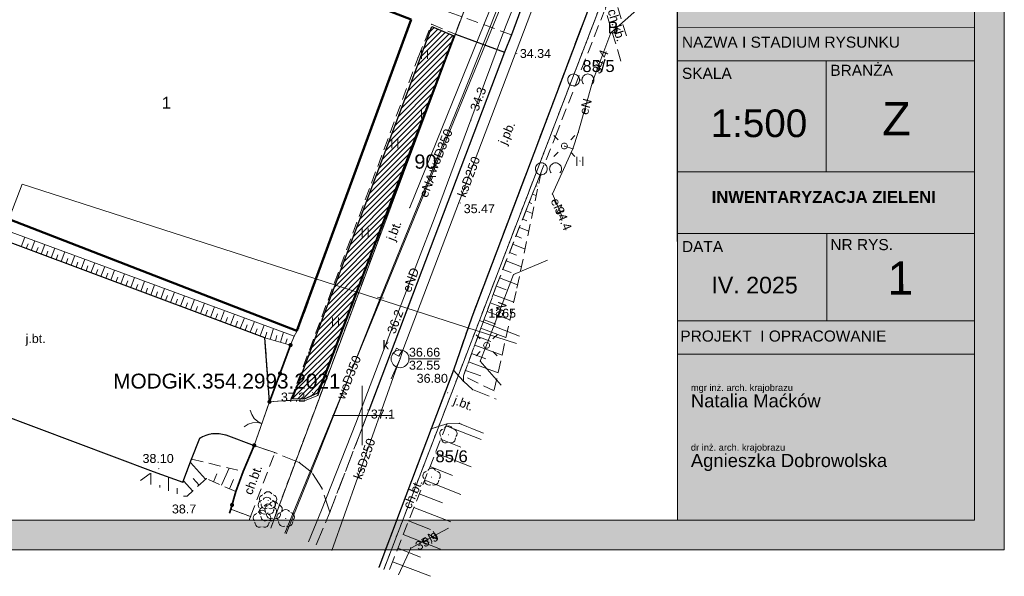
# Model space of a CAD drawing. Extents: x 5468194 to 5468404, y 5919486 to 5919674.
# Tile 3 of 12: x 5468321 to 5468404, y 5919486 to 5919533. Entities that reach past the tile are written whole.
import ezdxf
from ezdxf.enums import TextEntityAlignment as Align

# ---------------------------------------------------------------- set-up
doc = ezdxf.new("R2010")
doc.units = 0
doc.header["$PDSIZE"] = 0.75
for name, pattern in [('PRZER1-1', [2, 1, -1]), ('PRZER2-1', [3, 2, -1]), ('PRZER3-1', [4, 3, -1])]:
    doc.linetypes.add(name, pattern=pattern)
doc.layers.get('0').update_dxf_attribs({"color": 253, "linetype": 'CONTINUOUS', "lineweight": 13})
for name, color, linetype, lineweight in [('GEPPGD', 253, 'CONTINUOUS', 18), ('GEPPGD_O', 253, 'CONTINUOUS', 18), ('GESBLO', 253, 'CONTINUOUS', 18), ('GESBLO_O', 253, 'CONTINUOUS', 18), ('GESBZO', 253, 'CONTINUOUS', 50), ('GESDZI', 30, 'CONTINUOUS', 18), ('GESDZI_O', 30, 'CONTINUOUS', 18), ('GESUZY', 253, 'PRZER1-1', 18), ('GESUZY_O', 253, 'PRZER1-1', 18), ('GOSRBG', 253, 'CONTINUOUS', 18), ('GOSRBG_O', 253, 'CONTINUOUS', 18), ('GSLKBR', 253, 'CONTINUOUS', 18), ('GSLKOG', 253, 'CONTINUOUS', 35), ('GSLKRW', 253, 'CONTINUOUS', 25), ('GSPPRB', 253, 'CONTINUOUS', 20), ('GSPRDL', 253, 'CONTINUOUS', 18), ('GSPWPN', 253, 'CONTINUOUS', 13), ('GSPWPN_O', 253, 'CONTINUOUS', 13), ('GSPWPS', 253, 'CONTINUOUS', 13), ('GSPWPS_O', 253, 'CONTINUOUS', 13), ('GSSKOA', 253, 'PRZER3-1', 18), ('GSSKOA_O', 253, 'PRZER3-1', 18), ('GSSKOD', 253, 'PRZER2-1', 18), ('GSSKOD_O', 253, 'PRZER2-1', 18), ('GSSSCK', 253, 'CONTINUOUS', 18), ('GSSUTR', 253, 'PRZER2-1', 18), ('GSSZAD', 253, 'PRZER2-1', 18), ('GSSZSN', 253, 'PRZER2-1', 18), ('GSSZSU', 253, 'CONTINUOUS', 18), ('GULEPR', 253, 'CONTINUOUS', 18), ('GULEPR_O', 253, 'CONTINUOUS', 18), ('GULKPR', 253, 'CONTINUOUS', 18), ('GULKPR_O', 253, 'CONTINUOUS', 18), ('GULWPR', 253, 'CONTINUOUS', 18), ('GULWPR_O', 253, 'CONTINUOUS', 18), ('GUPELA', 253, 'CONTINUOUS', 18), ('GUPISN', 253, 'PRZER1-1', 18), ('GUPIWZ', 253, 'CONTINUOUS', 18), ('GUPIWZ_O', 253, 'CONTINUOUS', 18), ('GUPPRZ', 253, 'CONTINUOUS', 18), ('GUPPRZ_O', 253, 'CONTINUOUS', 18), ('GUPZCP', 253, 'CONTINUOUS', 18), ('GUSKSD', 253, 'CONTINUOUS', 18), ('Nowe_ZZ_legenda_Pen_No__7_Nr_pióra__7', 7, 'CONTINUOUS', 18), ('Nowe_ZZ_ramka_Nr_pióra__7', 7, 'CONTINUOUS', 18), ('Nowe_ZZ_tabelka_Pen_No__7_Nr_pióra__7', 7, 'CONTINUOUS', 18), ('ZZ_grupa krzewów', 3, 'CONTINUOUS', 30), ('ZZ_grupa krzewów_szraf', 3, 'CONTINUOUS', 13), ('ZZ_ramka', 250, 'CONTINUOUS', 13), ('ZZ_waloryzacja B', 5, 'CONTINUOUS', 30)]:
    doc.layers.add(name, color=color, linetype=linetype, lineweight=lineweight)
doc.styles.add('GEO-INFO', font='arial.ttf')
doc.styles.add('STYL_AUTOMATYCZNY_1', font='arial.ttf')
doc.styles.add('STYL_AUTOMATYCZNY_6', font='arialbd.ttf')
picture_1 = doc.add_image_def('image1.jpg', size_in_pixel=(597, 766))

# ---------------------------------------------------------------- blocks, each defined once
blk = doc.blocks.new('EPPGN')
blk.add_hatch(color=0).paths.add_polyline_path([(0, -0.09), (0.027812, -0.085595), (0.052901, -0.072812), (0.072812, -0.052901), (0.085595, -0.027812), (0.09, 0), (0.085595, 0.027812), (0.072812, 0.052901), (0.052901, 0.072812), (0.027812, 0.085595), (0, 0.09), (-0.027812, 0.085595), (-0.052901, 0.072812), (-0.072812, 0.052901), (-0.085595, 0.027812), (-0.09, 0), (-0.085595, -0.027812), (-0.072812, -0.052901), (-0.052901, -0.072812), (-0.027812, -0.085595)])
blk = doc.blocks.new('POINT')
at = {"color": 0}
blk.add_point((0, 0), dxfattribs=at)
blk = doc.blocks.new('KWADRAT_NIEPRZEZR')
at = {"color": 0}
blk.add_lwpolyline([(-0.5, -0.5), (0.5, -0.5), (0.5, 0.5), (-0.5, 0.5)], close=True, dxfattribs=at)
blk = doc.blocks.new('OKRAG_PELNY')
at = {"color": 0}
blk.add_lwpolyline([(0, 0.5), (0.12941, 0.482963), (0.25, 0.433013), (0.353553, 0.353553), (0.433013, 0.25), (0.482963, 0.12941), (0.5, 0), (0.482963, -0.12941), (0.433013, -0.25), (0.353553, -0.353553), (0.25, -0.433013), (0.12941, -0.482963), (0, -0.5), (-0.12941, -0.482963), (-0.25, -0.433013), (-0.353553, -0.353553), (-0.433013, -0.25), (-0.482963, -0.12941), (-0.5, 0), (-0.482963, 0.12941), (-0.433013, 0.25), (-0.353553, 0.353553), (-0.25, 0.433013), (-0.12941, 0.482963)], close=True, dxfattribs=at)
blk = doc.blocks.new('SUEO')
blk.add_hatch(color=0).paths.add_polyline_path([(-0.002174, 0.089974), (0.023762, 0.086807), (0.042561, 0.0793), (0.060131, 0.066965), (0.076266, 0.047786), (0.086234, 0.025762), (0.089972, 0.002226), (0.088646, -0.015553), (0.081114, -0.038994), (0.066834, -0.060276), (0.049699, -0.075033), (0.027576, -0.085671), (0.004027, -0.08991), (-0.019639, -0.087831), (-0.040932, -0.080154), (-0.059082, -0.067892), (-0.073734, -0.051607), (-0.08374, -0.032979), (-0.089221, -0.011817), (-0.089063, 0.012951), (-0.082571, 0.035806), (-0.069528, 0.057148), (-0.048957, 0.075519), (-0.026898, 0.085887)])
at = {"color": 0}
for points in [[(-1.767767, 1.767767), (-1.06066, 1.06066)], [(1.767767, 1.767767), (1.06066, 1.06066)], [(-1.767767, -1.767767), (-1.06066, -1.06066)], [(1.767767, -1.767767), (1.06066, -1.06066)]]:
    blk.add_lwpolyline(points, dxfattribs=at)
blk = doc.blocks.new('KOLO')
blk.add_hatch(color=0).paths.add_polyline_path([(-0.5, 0), (-0.482963, -0.12941), (-0.433013, -0.25), (-0.353553, -0.353553), (-0.25, -0.433013), (-0.12941, -0.482963), (0, -0.5), (0.12941, -0.482963), (0.25, -0.433013), (0.353553, -0.353553), (0.433013, -0.25), (0.482963, -0.12941), (0.5, 0), (0.482963, 0.12941), (0.433013, 0.25), (0.353553, 0.353553), (0.25, 0.433013), (0.12941, 0.482963), (0, 0.5), (-0.12941, 0.482963), (-0.25, 0.433013), (-0.353553, 0.353553), (-0.433013, 0.25), (-0.482963, 0.12941)])
blk = doc.blocks.new('SPDLP')
blk.add_hatch(color=0).paths.add_polyline_path([(0, -0.09), (0.027812, -0.085595), (0.052901, -0.072812), (0.072812, -0.052901), (0.085595, -0.027812), (0.09, 0), (0.085595, 0.027812), (0.072812, 0.052901), (0.052901, 0.072812), (0.027812, 0.085595), (0, 0.09), (-0.027812, 0.085595), (-0.052901, 0.072812), (-0.072812, 0.052901), (-0.085595, 0.027812), (-0.09, 0), (-0.085595, -0.027812), (-0.072812, -0.052901), (-0.052901, -0.072812), (-0.027812, -0.085595)])
at = {"color": 0}
for points in [[(-1.271938, -0.268652), (-1.40916, -0.048001), (-1.462858, 0.20623), (-1.426585, 0.463525), (-1.304695, 0.693003), (-1.11182, 0.867117), (-0.871109, 0.964971)], [(-0.648554, 1.126667), (-0.481106, 1.325358), (-0.255912, 1.454989), (0, 1.5), (0.255912, 1.454989), (0.481106, 1.325358), (0.648554, 1.126667)], [(0.871109, 0.964971), (1.11182, 0.867117), (1.304695, 0.693003), (1.426585, 0.463525), (1.462858, 0.20623), (1.40916, -0.048001), (1.271938, -0.268652)], [(-0.137547, -1.292703), (-0.389802, -1.355024), (-0.648184, -1.327532), (-0.881678, -1.213525), (-1.062258, -1.026689), (-1.168249, -0.78945), (-1.186929, -0.530282)], [(1.186929, -0.530282), (1.168249, -0.78945), (1.062258, -1.026689), (0.881678, -1.213525), (0.648184, -1.327532), (0.389802, -1.355024), (0.137547, -1.292703)]]:
    blk.add_lwpolyline(points, dxfattribs=at)
blk = doc.blocks.new('SLBRA')
at = {"color": 0}
for points in [[(1.732051, 1), (1.414214, 0.585786), (1, 0.267949), (0.517638, 0.068148), (0, 0)], [(0, 0), (0.517638, -0.068148), (1, -0.267949), (1.414214, -0.585786), (1.732051, -1)]]:
    blk.add_lwpolyline(points, dxfattribs=at)
blk = doc.blocks.new('SPTRW')
at = {"color": 0}
for points in [[(-0.51332, 0.7233), (-0.51332, -0.7767)], [(0.48668, -0.7767), (0.48668, 0.7233)]]:
    blk.add_lwpolyline(points, dxfattribs=at)
blk = doc.blocks.new('OTZK')
at = {"color": 0}
blk.add_lwpolyline([(-1.2, 1), (-1.026352, 0.984808), (-0.85798, 0.939693), (-0.7, 0.866025), (-0.557212, 0.766044), (-0.433956, 0.642788), (-0.333975, 0.5), (-0.260307, 0.34202), (-0.215192, 0.173648), (-0.2, 0), (-0.215192, -0.173648), (-0.260307, -0.34202), (-0.333975, -0.5), (-0.44425, -0.654861), (-0.581841, -0.786053), (-0.741773, -0.888835), (-0.918267, -0.959493), (-1.104944, -0.995472), (-1.295056, -0.995472), (-1.481733, -0.959493), (-1.658227, -0.888835), (-1.818159, -0.786053), (-1.95575, -0.654861), (-2.066025, -0.5), (-2.145001, -0.327068), (-2.189821, -0.142315), (-2.198867, 0.047582), (-2.171812, 0.235759), (-2.109632, 0.415415), (-2.014576, 0.580057), (-1.890079, 0.723734), (-1.740641, 0.841254), (-1.571662, 0.928368), (-1.389251, 0.981929)], close=True, dxfattribs=at)
blk.add_lwpolyline([(0.469393, -0.682799), (0.35969, -0.542106), (0.276733, -0.384159), (0.223163, -0.213984), (0.200685, -0.036999), (0.210014, 0.141165), (0.250854, 0.314835), (0.321904, 0.478484), (0.420903, 0.626903), (0.5447, 0.755369), (0.689355, 0.859792), (0.850264, 0.936848), (1.022304, 0.984085), (1.2, 1), (1.377696, 0.984085), (1.549736, 0.936848), (1.710645, 0.859792), (1.8553, 0.755369), (1.979097, 0.626903), (2.078096, 0.478484), (2.149146, 0.314835), (2.189986, 0.141165), (2.199315, -0.036999), (2.176837, -0.213984), (2.123267, -0.384159), (2.04031, -0.542106), (1.930607, -0.682799)], dxfattribs=at)
blk = doc.blocks.new('PION_C')
at = {"color": 0}
blk.add_lwpolyline([(0, 0.5), (0, -0.5)], dxfattribs=at)
blk = doc.blocks.new('tabelka')
at = {"layer": 'Nowe_ZZ_ramka_Nr_pióra__7', "true_color": 0xffffff}
blk.add_hatch(color=7, dxfattribs=at).paths.add_polyline_path([(0, 0), (-0.022, 92.851), (-25.023, 92.845), (-25.001, -0.006)])
at = {"layer": 'Nowe_ZZ_tabelka_Pen_No__7_Nr_pióra__7', "color": 7, "linetype": 'Continuous', "lineweight": 18}
for p, q in [((-25.023, 92.845), (-0.022, 92.851)), ((-25.001, 2.933), (-25.023, 92.845)), ((-0.001, 2.939), (-0.022, 92.851)), ((-25.02, 80.755), (-0.019, 80.761)), ((-25.019, 77.962), (-0.019, 77.968)), ((-25.017, 69.563), (-0.017, 69.569)), ((-25.016, 66.77), (-0.016, 66.776)), ((-25.015, 52.136), (-0.014, 52.142)), ((-25.014, 49.343), (-0.013, 49.349)), ((-25.01, 41.43), (-0.01, 41.436)), ((-25.01, 38.637), (-0.009, 38.643)), ((-25.01, 38.637), (-0.009, 38.643)), ((-12.482, 38.64), (-12.479, 29.301)), ((-25.008, 29.298), (-0.007, 29.304)), ((-25.006, 24.118), (-0.006, 24.124)), ((-12.435, 24.121), (-12.433, 16.755)), ((-25.005, 16.752), (-0.004, 16.758)), ((-25.005, 16.752), (-0.004, 16.758)), ((-25.004, 13.959), (-0.003, 13.965))]:
    blk.add_line(p, q, dxfattribs=at)
at = {"layer": 'Nowe_ZZ_tabelka_Pen_No__7_Nr_pióra__7', "color": 7, "linetype": 'Continuous', "lineweight": 18, "flags": 128}
blk.add_lwpolyline([(0, 0), (-0.022, 92.851), (-25.023, 92.845), (-25.001, -0.006)], close=True, dxfattribs=at)
at = {"layer": 'Nowe_ZZ_tabelka_Pen_No__7_Nr_pióra__7', "color": 7, "linetype": 'Continuous', "lineweight": 18, "rotation": 0.01369}
for s, insert, char_height, attachment_point, line_spacing_factor, style in [('\\A1;PRACOWNIA ARCHITEKTURY KRAJOBRAZU\\P{\\H2x;"Trzy Małe Drzewka"}', (-14.691, 89.675), 0.46545, 7, 1.41953, 'STYL_AUTOMATYCZNY_1'), ('\\A1;ul. Armii Krajowej 12/312\\P72-600 Świnoujście', (-14.689, 84.462), 0.46545, 7, 1.141495, 'STYL_AUTOMATYCZNY_1'), ('\\A1;{\\fArial|b0|i0|c238|p34;mobil: +48602131262, \\Pe-mail: biuro@trzymaledrzewka.pl}', (-14.689, 82.079), 0.46545, 7, 1.388932, 'STYL_AUTOMATYCZNY_1'), ('\\A1;{\\fArial|b1|i0|c238|p34;GMINA MIASTO SZCZECIN\\P\\fArial|b0|i0|c238|p34;pl. Armii Krajowej 1\\P70-456 Szczecin}', (-12.518, 73.985), 1, 5, 0.974481, 'STYL_AUTOMATYCZNY_6'), ('\\A1;{\\H1.25x;ul. Orawska 1,  Szczecin\\Pdz. nr 105 obręb 1056\\H0.93088x;   }', (-12.513, 47.015), 0.8, 5, 1.166797, 'STYL_AUTOMATYCZNY_6'), ('\\A1;mgr inż. arch. krajobrazu\\P{\\H1.9833x;Natalia Maćków}', (-23.869, 11.421), 0.55854, 1, 0.888849, 'STYL_AUTOMATYCZNY_1'), ('\\A1;dr inż. arch. krajobrazu\\P{\\H1.9833x;Agnieszka Dobrowolska}', (-23.869, 6.395), 0.55854, 1, 0.888849, 'STYL_AUTOMATYCZNY_1')]:
    blk.add_mtext(s, dxfattribs=dict(at, insert=insert, char_height=char_height, attachment_point=attachment_point, line_spacing_factor=line_spacing_factor, style=style))
for s, insert, char_height, attachment_point, style in [('\\A1;mgr inż. {\\H1.5x;Natalia Maćków}', (-14.691, 88.045), 0.46545, 7, 'STYL_AUTOMATYCZNY_1'), ('\\A1;{\\fArial|b0|i0|c238|p34;INWESTOR}', (-24.638, 79.07), 0.9309, 7, 'STYL_AUTOMATYCZNY_1'), ('\\A1;{\\fArial|b0|i0|c238|p34;INWESTYCJA}', (-24.678, 67.841), 0.9309, 7, 'STYL_AUTOMATYCZNY_1'), ('\\A1;{\\fArial|b0|i0|c238|p34;ADRES INWESTYCJI}', (-24.676, 50.413), 0.9309, 7, 'STYL_AUTOMATYCZNY_1'), ('\\A1;{\\fArial|b0|i0|c238|p34;NAZWA I STADIUM RYSUNKU}', (-24.624, 39.734), 0.9309, 7, 'STYL_AUTOMATYCZNY_1'), ('\\A1;BRANŻA', (-12.139, 37.381), 0.9309, 7, 'STYL_AUTOMATYCZNY_1'), ('\\A1;{\\fArial|b0|i0|c238|p34;SKALA}', (-24.623, 37.112), 0.9309, 7, 'STYL_AUTOMATYCZNY_1'), ('\\A1;{\\fArial|b0|i0|c238|p34;Z}', (-6.569, 35.172), 2.7927, 2, 'STYL_AUTOMATYCZNY_1'), ('\\A1;{\\fArial|b0|i0|c238|p34;1:500}', (-22.212, 33.371), 2.32725, 4, 'STYL_AUTOMATYCZNY_1'), ('\\A1;INWENTARYZACJA ZIELENI', (-12.691, 27.69), 1, 2, 'STYL_AUTOMATYCZNY_6'), ('\\A1;{\\fArial|b0|i0|c238|p34;DATA}', (-24.622, 22.551), 0.9309, 7, 'STYL_AUTOMATYCZNY_1'), ('\\A1;{\\fArial|b0|i0|c238|p34;NR RYS.}', (-12.138, 22.701), 0.9309, 7, 'STYL_AUTOMATYCZNY_1'), ('\\A1;1', (-7.335, 20.366), 2.7927, 4, 'STYL_AUTOMATYCZNY_1'), ('\\A1;IV. 2025', (-22.142, 19.054), 1.39635, 7, 'STYL_AUTOMATYCZNY_1'), ('\\A1;PROJEKT  I OPRACOWANIE', (-24.756, 15.004), 0.9309, 7, 'STYL_AUTOMATYCZNY_1')]:
    blk.add_mtext(s, dxfattribs=dict(at, insert=insert, char_height=char_height, attachment_point=attachment_point, style=style))
at = {"layer": 'Nowe_ZZ_tabelka_Pen_No__7_Nr_pióra__7', "color": 7, "linetype": 'Continuous', "lineweight": 18, "insert": (-12.515, 60.275), "char_height": 0.9, "width": 24.44099, "attachment_point": 5, "rotation": 0.01369, "line_spacing_factor": 1.11829, "style": 'STYL_AUTOMATYCZNY_6'}
blk.add_mtext('\\A1;OPRACOWANIE PROGRAMU FUNKCJONALNO-UŻYTKOWEGO NA POTRZEBY TERMOMODERNIZACJI BUDYNKU SZKOŁY PODSTAWOWEJ NR\\~55 PRZY UL. ORAWSKIEJ 1 W\\~SZCZECINIE', dxfattribs=at)
at = {"layer": 'Nowe_ZZ_legenda_Pen_No__7_Nr_pióra__7'}
image = blk.add_image(picture_1, insert=(-25.02, 80.755), size_in_units=(9.407, 12.07), dxfattribs=at)
image.dxf.flags = 7

msp = doc.modelspace()

# ---------------------------------------------------------------- hatches: boundary and pattern name
at = {"layer": 'GSSUTR', "linetype": 'Continuous', "lineweight": 18}
h = msp.add_hatch(dxfattribs=at)
h.set_pattern_fill('PTTU04', color=256, scale=0.5, style=0)
h.set_pattern_definition([(90, (5460000, 5910000), (-2.5, 2.5), [0.75, -4.25]), (90, (5460000.5, 5910000), (-2.5, 2.5), [0.75, -4.25])])
h.paths.add_polyline_path([(5468355.83, 5919532.92), (5468354.7, 5919530.12), (5468343.99, 5919501.28), (5468345.15, 5919501.24), (5468346.26, 5919501.69), (5468357.84, 5919532.08)], flags=0)
at = {"layer": 'ZZ_grupa krzewów_szraf'}
h = msp.add_hatch(dxfattribs=at)
h.set_pattern_fill('ANSI31', color=256, scale=0.1, style=0)
h.set_pattern_definition([(45, (0, 0), (-0.224506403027, 0.224506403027), [])])
h.paths.add_polyline_path([(5468355.847, 5919532.736), (5468357.704, 5919531.946), (5468346.234, 5919501.894), (5468345.12, 5919501.372), (5468344.146, 5919501.407), (5468354.609, 5919529.299)])
at = {"layer": 'ZZ_ramka', "true_color": 0xffffff}
h = msp.add_hatch(color=7, dxfattribs=at)
h.paths.add_polyline_path([(5468401.523, 5919491.204), (5468201.523, 5919491.204), (5468201.523, 5919634.704), (5468401.523, 5919634.704)], flags=16)
h.paths.add_polyline_path([(5468194.023, 5919637.204), (5468404.023, 5919637.204), (5468404.023, 5919488.704), (5468194.023, 5919488.704)])

# ---------------------------------------------------------------- linework, layer by layer
at = {"linetype": 'Continuous', "lineweight": 13, "elevation": 100, "flags": 128}
for points in [[(5468350, 5919497.5), (5468350, 5919502.5)], [(5468347.5, 5919500), (5468352.5, 5919500)]]:
    msp.add_lwpolyline(points, dxfattribs=at)
at = {"layer": 'GESBLO', "linetype": 'Continuous', "lineweight": 18, "elevation": 10.18}
msp.add_lwpolyline([(5468344.493, 5919507.138), (5468354.115, 5919533.333), (5468322.668, 5919545.444), (5468314.95, 5919524.18), (5468312.943, 5919519.359)], close=True, dxfattribs=at)
at = {"layer": 'GESBZO', "linetype": 'Continuous', "lineweight": 50, "elevation": 10.18}
msp.add_lwpolyline([(5468354.115, 5919533.333), (5468344.493, 5919507.138), (5468312.943, 5919519.359), (5468314.95, 5919524.18), (5468303.105, 5919528.538), (5468300.225, 5919520.801), (5468260.199, 5919535.495), (5468267.701, 5919555.812), (5468307.711, 5919540.917), (5468312.976, 5919555.043), (5468324.608, 5919550.595), (5468322.668, 5919545.444)], close=True, dxfattribs=at)
at = {"layer": 'GESDZI', "linetype": 'Continuous', "lineweight": 18, "elevation": 10.22}
for points in [[(5468342.3, 5919490.53), (5468380.89, 5919593.82), (5468381.59, 5919595.7), (5468371.88, 5919608.07), (5468315.05, 5919629.35), (5468302.78, 5919633.88), (5468295.57, 5919636.55), (5468289.38, 5919639.2), (5468286.47, 5919640.95), (5468283.94, 5919642.67), (5468281.69, 5919644.67), (5468279.68, 5919646.93), (5468277.95, 5919649.56), (5468276.59, 5919652.23), (5468275.54, 5919655.03), (5468275.114, 5919656.356)], [(5468397.975, 5919600.77), (5468396.01, 5919601.52), (5468386.34, 5919605.41), (5468381.59, 5919595.7), (5468380.89, 5919593.82), (5468342.3, 5919490.53)], [(5468351.819, 5919487.053), (5468359.86, 5919507.99), (5468377.1, 5919552.9), (5468387.42, 5919579.75), (5468390.387, 5919580.229)], [(5468379.904, 5919551.849), (5468377.1, 5919552.9), (5468359.86, 5919507.99), (5468363.22, 5919506.679)], [(5468363.22, 5919506.679), (5468359.86, 5919507.99), (5468351.819, 5919487.053)]]:
    msp.add_lwpolyline(points, dxfattribs=at)
at = {"layer": 'GESUZY', "linetype": 'PRZER1-1', "lineweight": 18, "ltscale": 0.5, "elevation": 10.08}
for points in [[(5468397.975, 5919600.77), (5468396.01, 5919601.52), (5468386.34, 5919605.41), (5468381.59, 5919595.7), (5468380.89, 5919593.82), (5468342.3, 5919490.53)], [(5468342.3, 5919490.53), (5468380.89, 5919593.82), (5468381.59, 5919595.7), (5468386.34, 5919605.41), (5468396.01, 5919601.52), (5468397.975, 5919600.77)], [(5468351.819, 5919487.053), (5468359.86, 5919507.99), (5468377.1, 5919552.9), (5468387.42, 5919579.75), (5468390.387, 5919580.229)], [(5468390.387, 5919580.229), (5468387.42, 5919579.75), (5468377.1, 5919552.9), (5468359.86, 5919507.99), (5468351.819, 5919487.053)]]:
    msp.add_lwpolyline(points, dxfattribs=at)
at = {"layer": 'GOSRBG', "linetype": 'Continuous', "lineweight": 18, "elevation": 10.04}
msp.add_lwpolyline([(5468362.993, 5919506.065), (5468321.402, 5919519.465), (5468314.228, 5919500.785)], dxfattribs=at)
at = {"layer": 'GSLKBR', "linetype": 'Continuous', "lineweight": 18, "elevation": 10.18}
msp.add_lwpolyline([(5468342.2, 5919501.16), (5468340.91, 5919497.49)], dxfattribs=at)
at = {"layer": 'GSLKOG', "linetype": 'Continuous', "lineweight": 35, "elevation": 10.18}
for points in [[(5468343.97, 5919505.93), (5468342.2, 5919501.16)], [(5468340.91, 5919497.49), (5468339.98, 5919495.3), (5468339.36, 5919493.6), (5468338.95, 5919492.11), (5468338.841, 5919491.794)]]:
    msp.add_lwpolyline(points, dxfattribs=at)
at = {"layer": 'GSLKRW', "linetype": 'Continuous', "lineweight": 25, "elevation": 10.18}
for points in [[(5468390.2, 5919589.39), (5468389.945, 5919589.135), (5468386.884, 5919580.979), (5468384.732, 5919575.244), (5468380.062, 5919563.107), (5468375.022, 5919550.127), (5468370.554, 5919538.264), (5468364.426, 5919522.047), (5468359.218, 5919508.285), (5468357.67, 5919503.81), (5468355.79, 5919498.88), (5468353.28, 5919492.22), (5468351.385, 5919487.212)], [(5468382.88, 5919585.71), (5468369.21, 5919550.1), (5468362.55, 5919532.04), (5468361.98, 5919530.58), (5468350.56, 5919500.43)], [(5468346.26, 5919501.69), (5468357.84, 5919532.08), (5468361.98, 5919530.58)], [(5468342.2, 5919501.16), (5468341.81, 5919506.55), (5468312.12, 5919517.64), (5468311.49, 5919515.95), (5468307.22, 5919517.47), (5468306.28, 5919515)]]:
    msp.add_lwpolyline(points, dxfattribs=at)
msp.add_lwpolyline([(5468304.97, 5919511.75), (5468302.85, 5919506.4), (5468332.42, 5919495.29), (5468334.92, 5919494.39), (5468335.65, 5919496.33), (5468336.35, 5919498.11, -0.220112), (5468338.52, 5919498.37), (5468340.91, 5919497.49)], format="xyb", dxfattribs=at)
at = {"layer": 'GSPPRB', "linetype": 'Continuous', "lineweight": 20}
for p in [(5468355.83, 5919532.92, 10.28), (5468357.84, 5919532.08, 10.28), (5468362.55, 5919532.04, 10.28), (5468354.7, 5919530.12, 10.28), (5468361.98, 5919530.58, 10.28), (5468369.395, 5919528.17, 10.28), (5468368.176, 5919523.819, 10.28), (5468367.734, 5919522.453, 10.28), (5468353.995, 5919517.496, 10.28), (5468362.73, 5919511.858, 10.28), (5468344.28, 5919506.69, 10.28), (5468344.65, 5919507.33, 10.28), (5468341.81, 5919506.55, 10.28), (5468343.97, 5919505.93, 10.28), (5468359.938, 5919504.59, 10.28), (5468357.67, 5919503.81, 10.28), (5468358.51, 5919502.89, 10.28), (5468346.26, 5919501.69, 10.28), (5468359.28, 5919502.18, 10.28), (5468342.2, 5919501.16, 10.28), (5468343.99, 5919501.28, 10.28), (5468345.15, 5919501.24, 10.28), (5468350.56, 5919500.43, 10.28), (5468357.12, 5919499.3, 10.28), (5468358.18, 5919499.34, 10.28), (5468337.34, 5919498.47, 10.28), (5468338.52, 5919498.37, 10.28), (5468355.79, 5919498.88, 10.28), (5468336.35, 5919498.11, 10.28), (5468340.91, 5919497.49, 10.28), (5468342.64, 5919496.88, 10.28), (5468335.65, 5919496.33, 10.28), (5468344.7, 5919496.06, 10.28), (5468332.42, 5919495.29, 10.28), (5468339.98, 5919495.3, 10.28), (5468345.74, 5919495.24, 10.28), (5468334.92, 5919494.39, 10.28), (5468336.89, 5919494.7, 10.28), (5468339.36, 5919493.6, 10.28), (5468346.62, 5919493.85, 10.28), (5468338.95, 5919492.11, 10.28), (5468347.28, 5919491.88, 10.28), (5468353.28, 5919492.22, 10.28), (5468340.61, 5919491.5, 10.28)]:
    msp.add_point(p, dxfattribs=at)
at = {"layer": 'GSSKOA', "linetype": 'PRZER3-1', "lineweight": 18, "ltscale": 0.5, "elevation": 10.18}
for points in [[(5468346.124, 5919489.133), (5468347.28, 5919491.88), (5468350.56, 5919500.43), (5468361.98, 5919530.58), (5468362.55, 5919532.04), (5468366.74, 5919543.38), (5468369.21, 5919550.1), (5468382.88, 5919585.71), (5468384.825, 5919591.001, 0.348026), (5468385.415, 5919592.895), (5468385.73, 5919594.32), (5468393.04, 5919591.72)], [(5468304.97, 5919511.75), (5468302.85, 5919506.4), (5468332.42, 5919495.29), (5468334.92, 5919494.39), (5468335.65, 5919496.33), (5468336.35, 5919498.11, -0.220112), (5468338.52, 5919498.37), (5468340.91, 5919497.49), (5468342.2, 5919501.16)]]:
    msp.add_lwpolyline(points, format="xyb", dxfattribs=at)
for points in [[(5468393.04, 5919591.72), (5468390.2, 5919589.39), (5468389.945, 5919589.135), (5468384.732, 5919575.244), (5468380.062, 5919563.107), (5468375.022, 5919550.127), (5468370.554, 5919538.264), (5468364.426, 5919522.047), (5468359.218, 5919508.285), (5468357.67, 5919503.81), (5468355.79, 5919498.88), (5468353.28, 5919492.22), (5468351.385, 5919487.212)], [(5468342.2, 5919501.16), (5468341.81, 5919506.55), (5468312.12, 5919517.64), (5468311.49, 5919515.95), (5468307.22, 5919517.47), (5468306.28, 5919515)], [(5468360.201, 5919498.505), (5468358.18, 5919499.34), (5468357.12, 5919499.3), (5468355.79, 5919498.88), (5468357.67, 5919503.81)], [(5468357.67, 5919503.81), (5468358.51, 5919502.89), (5468359.28, 5919502.18), (5468361.264, 5919501.385)]]:
    msp.add_lwpolyline(points, dxfattribs=at)
msp.add_lwpolyline([(5468350.56, 5919500.43), (5468347.28, 5919491.88), (5468346.62, 5919493.85), (5468345.74, 5919495.24), (5468344.7, 5919496.06), (5468342.64, 5919496.88), (5468340.91, 5919497.49), (5468342.2, 5919501.16), (5468343.99, 5919501.28), (5468345.15, 5919501.24), (5468346.26, 5919501.69), (5468357.84, 5919532.08), (5468361.98, 5919530.58)], close=True, dxfattribs=at)
at = {"layer": 'GSSKOD', "linetype": 'PRZER2-1', "lineweight": 18, "ltscale": 0.5, "elevation": 10.18}
for points in [[(5468372.14, 5919539.09), (5468371.86, 5919538.051), (5468371.06, 5919535.78), (5468370.43, 5919534.21), (5468366.399, 5919523.849), (5468363.821, 5919517.371), (5468361.284, 5919510.888), (5468358.516, 5919503.332), (5468358.51, 5919502.89), (5468357.67, 5919503.81), (5468359.218, 5919508.285), (5468364.426, 5919522.047), (5468370.554, 5919538.264), (5468375.022, 5919550.127), (5468380.062, 5919563.107), (5468384.732, 5919575.244), (5468386.884, 5919580.979), (5468387.923, 5919580.535)], [(5468354.7, 5919530.12), (5468355.83, 5919532.92), (5468357.84, 5919532.08), (5468361.98, 5919530.58), (5468362.55, 5919532.04), (5468357.71, 5919533.81), (5468355.93, 5919534.44), (5468349.76, 5919552.65)], [(5468371.772, 5919529.832), (5468370.43, 5919534.21), (5468371.06, 5919535.78), (5468372.38, 5919531.478)], [(5468353.136, 5919530.666), (5468344.65, 5919507.33), (5468344.28, 5919506.69), (5468343.97, 5919505.93), (5468342.2, 5919501.16), (5468343.99, 5919501.28), (5468354.7, 5919530.12)], [(5468351.385, 5919487.212), (5468353.28, 5919492.22), (5468355.79, 5919498.88), (5468357.12, 5919499.3), (5468352.663, 5919487.977)], [(5468352.663, 5919487.977), (5468352.252, 5919486.895)]]:
    msp.add_lwpolyline(points, dxfattribs=at)
msp.add_lwpolyline([(5468340.61, 5919491.5), (5468342.64, 5919496.88), (5468340.91, 5919497.49), (5468339.98, 5919495.3), (5468339.36, 5919493.6), (5468338.95, 5919492.11)], close=True, dxfattribs=at)
at = {"layer": 'GSSSCK', "linetype": 'Continuous', "lineweight": 18, "elevation": 10.18}
for points in [[(5468338.95, 5919492.11), (5468338.841, 5919491.794)], [(5468340.492, 5919491.191), (5468340.61, 5919491.5), (5468338.95, 5919492.11)]]:
    msp.add_lwpolyline(points, dxfattribs=at)
at = {"layer": 'GSSUTR', "linetype": 'PRZER2-1', "lineweight": 18, "ltscale": 0.5, "elevation": 10.1}
for points in [[(5468357.84, 5919532.08), (5468346.26, 5919501.69), (5468345.15, 5919501.24), (5468343.99, 5919501.28), (5468354.7, 5919530.12), (5468355.83, 5919532.92)], [(5468368.328, 5919521.423), (5468368.318, 5919521.403), (5468368.338, 5919521.403)]]:
    msp.add_lwpolyline(points, close=True, dxfattribs=at)
at = {"layer": 'GSSZAD', "linetype": 'PRZER2-1', "lineweight": 18, "ltscale": 0.5, "elevation": 10.1}
for points in [[(5468368.39, 5919528.25), (5468368.38, 5919528.23), (5468368.4, 5919528.23)], [(5468365.67, 5919520.77), (5468365.66, 5919520.75), (5468365.68, 5919520.75)]]:
    msp.add_lwpolyline(points, close=True, dxfattribs=at)
at = {"layer": 'GSSZSN', "linetype": 'PRZER2-1', "lineweight": 18, "ltscale": 0.5, "elevation": 10.06}
for points in [[(5468365.068, 5919520.504), (5468362.959, 5919510.448), (5468361.092, 5919502.076), (5468358.516, 5919503.332)], [(5468358.516, 5919503.332), (5468361.284, 5919510.888), (5468365.068, 5919520.504)], [(5468358.18, 5919499.34), (5468357.12, 5919499.3), (5468352.663, 5919487.977), (5468352.252, 5919486.895)], [(5468360.201, 5919498.505), (5468358.18, 5919499.34)], [(5468331.355, 5919494.528), (5468332.42, 5919495.29), (5468334.92, 5919494.39), (5468335.65, 5919496.33), (5468339.98, 5919495.3), (5468339.36, 5919493.6)], [(5468339.36, 5919493.6), (5468336.89, 5919494.7), (5468335.26, 5919493.21), (5468334.971, 5919493.208)]]:
    msp.add_lwpolyline(points, dxfattribs=at)
at = {"layer": 'GSSZSN', "linetype": 'Continuous', "lineweight": 18, "elevation": 10.06, "flags": 128}
for points in [[(5468364.884, 5919520.037), (5468364.963, 5919520.006)], [(5468364.607, 5919519.334), (5468364.707, 5919519.295)], [(5468364.331, 5919518.631), (5468364.649, 5919518.506)], [(5468364.054, 5919517.928), (5468364.273, 5919517.842)], [(5468363.778, 5919517.225), (5468364.334, 5919517.006)], [(5468363.224, 5919515.819), (5468364.02, 5919515.506)], [(5468363.501, 5919516.522), (5468363.839, 5919516.389)], [(5468362.948, 5919515.116), (5468363.405, 5919514.936)], [(5468362.671, 5919514.412), (5468363.705, 5919514.006)], [(5468362.395, 5919513.709), (5468362.971, 5919513.483)], [(5468362.118, 5919513.006), (5468363.39, 5919512.506)], [(5468361.565, 5919511.6), (5468363.076, 5919511.006)], [(5468361.841, 5919512.303), (5468362.537, 5919512.029)], [(5468361.288, 5919510.897), (5468362.102, 5919510.577)], [(5468361.028, 5919510.188), (5468362.76, 5919509.553)], [(5468360.768, 5919509.478), (5468361.681, 5919509.144)], [(5468360.508, 5919508.769), (5468362.428, 5919508.066)], [(5468360.248, 5919508.06), (5468361.255, 5919507.691)], [(5468359.728, 5919506.641), (5468360.829, 5919506.237)], [(5468359.988, 5919507.35), (5468362.096, 5919506.578)], [(5468359.468, 5919505.931), (5468361.764, 5919505.09)], [(5468359.209, 5919505.222), (5468360.404, 5919504.784)], [(5468358.949, 5919504.512), (5468361.433, 5919503.602)], [(5468358.689, 5919503.803), (5468359.978, 5919503.331)], [(5468357.059, 5919499.146), (5468360.009, 5919497.985)], [(5468356.609, 5919498.001), (5468358.29, 5919497.339)], [(5468356.158, 5919496.855), (5468359.156, 5919495.675)], [(5468336.825, 5919494.641), (5468335.542, 5919496.044)], [(5468332.223, 5919494.211), (5468332.215, 5919495.143)], [(5468337.482, 5919494.436), (5468337.775, 5919495.096)], [(5468338.154, 5919494.137), (5468338.797, 5919495.581)], [(5468355.707, 5919495.71), (5468357.609, 5919494.961)], [(5468333.699, 5919493.672), (5468333.689, 5919494.833)], [(5468335.739, 5919493.648), (5468334.961, 5919494.499)], [(5468336.282, 5919494.144), (5468335.767, 5919494.708)], [(5468338.826, 5919493.838), (5468339.175, 5919494.623)], [(5468355.256, 5919494.564), (5468358.302, 5919493.365)], [(5468332.961, 5919493.942), (5468332.959, 5919494.145)], [(5468334.437, 5919493.403), (5468334.432, 5919493.885)], [(5468354.805, 5919493.419), (5468356.75, 5919492.653)], [(5468354.354, 5919492.273), (5468357.449, 5919491.055)], [(5468353.904, 5919491.128), (5468355.751, 5919490.401)], [(5468353.453, 5919489.982), (5468356.596, 5919488.745)], [(5468353.002, 5919488.837), (5468354.901, 5919488.089)], [(5468352.554, 5919487.69), (5468355.757, 5919486.473)]]:
    msp.add_lwpolyline(points, dxfattribs=at)
at = {"layer": 'GSSZSU', "linetype": 'Continuous', "lineweight": 18, "elevation": 10.06}
for points in [[(5468312.12, 5919517.64), (5468312.5, 5919518.36), (5468344.28, 5919506.69), (5468343.97, 5919505.93)], [(5468343.97, 5919505.93), (5468341.81, 5919506.55), (5468312.12, 5919517.64)]]:
    msp.add_lwpolyline(points, dxfattribs=at)
at = {"layer": 'GSSZSU', "linetype": 'Continuous', "lineweight": 18, "elevation": 10.06, "flags": 128}
for points in [[(5468321.316, 5919514.205), (5468321.618, 5919515.012)], [(5468321.735, 5919514.048), (5468321.886, 5919514.453)], [(5468322.154, 5919513.892), (5468322.457, 5919514.704)], [(5468322.573, 5919513.736), (5468322.725, 5919514.143)], [(5468322.992, 5919513.579), (5468323.297, 5919514.395)], [(5468323.829, 5919513.266), (5468324.136, 5919514.087)], [(5468323.41, 5919513.423), (5468323.563, 5919513.832)], [(5468324.248, 5919513.11), (5468324.402, 5919513.521)], [(5468324.667, 5919512.953), (5468324.975, 5919513.779)], [(5468325.505, 5919512.64), (5468325.815, 5919513.471)], [(5468325.086, 5919512.797), (5468325.24, 5919513.211)], [(5468325.923, 5919512.484), (5468326.079, 5919512.9)], [(5468326.342, 5919512.328), (5468326.654, 5919513.162)], [(5468326.761, 5919512.171), (5468326.917, 5919512.59)], [(5468327.18, 5919512.015), (5468327.493, 5919512.854)], [(5468328.018, 5919511.702), (5468328.333, 5919512.546)], [(5468327.599, 5919511.858), (5468327.756, 5919512.279)], [(5468328.436, 5919511.545), (5468328.594, 5919511.969)], [(5468328.855, 5919511.389), (5468329.172, 5919512.238)], [(5468329.274, 5919511.233), (5468329.433, 5919511.658)], [(5468329.693, 5919511.076), (5468330.012, 5919511.93)], [(5468330.531, 5919510.763), (5468330.851, 5919511.621)], [(5468330.112, 5919510.92), (5468330.272, 5919511.347)], [(5468330.949, 5919510.607), (5468331.11, 5919511.037)], [(5468331.368, 5919510.45), (5468331.69, 5919511.313)], [(5468332.206, 5919510.137), (5468332.53, 5919511.005)], [(5468331.787, 5919510.294), (5468331.949, 5919510.726)], [(5468332.625, 5919509.981), (5468332.787, 5919510.416)], [(5468333.044, 5919509.825), (5468333.369, 5919510.697)], [(5468333.462, 5919509.668), (5468333.626, 5919510.105)], [(5468333.881, 5919509.512), (5468334.209, 5919510.388)], [(5468334.719, 5919509.199), (5468335.048, 5919510.08)], [(5468334.3, 5919509.355), (5468334.464, 5919509.795)], [(5468335.138, 5919509.042), (5468335.303, 5919509.484)], [(5468335.557, 5919508.886), (5468335.887, 5919509.772)], [(5468335.975, 5919508.729), (5468336.141, 5919509.174)], [(5468336.394, 5919508.573), (5468336.727, 5919509.464)], [(5468337.232, 5919508.26), (5468337.566, 5919509.155)], [(5468336.813, 5919508.417), (5468336.98, 5919508.863)], [(5468337.651, 5919508.104), (5468337.818, 5919508.552)], [(5468338.069, 5919507.947), (5468338.406, 5919508.847)], [(5468338.907, 5919507.634), (5468339.245, 5919508.539)], [(5468338.488, 5919507.791), (5468338.657, 5919508.242)], [(5468339.326, 5919507.478), (5468339.495, 5919507.931)], [(5468339.745, 5919507.321), (5468340.084, 5919508.231)], [(5468340.164, 5919507.165), (5468340.334, 5919507.621)], [(5468340.582, 5919507.009), (5468340.924, 5919507.922)], [(5468341.42, 5919506.696), (5468341.763, 5919507.614)], [(5468341.001, 5919506.852), (5468341.172, 5919507.31)], [(5468341.84, 5919506.541), (5468341.975, 5919507.014)], [(5468342.269, 5919506.418), (5468342.532, 5919507.332)], [(5468342.699, 5919506.295), (5468342.826, 5919506.736)], [(5468343.129, 5919506.171), (5468343.373, 5919507.023)], [(5468343.559, 5919506.048), (5468343.676, 5919506.458)]]:
    msp.add_lwpolyline(points, dxfattribs=at)
at = {"layer": 'GULEPR', "linetype": 'Continuous', "lineweight": 18, "elevation": 10.14}
for points in [[(5468383.047, 5919589.166), (5468367.425, 5919550.626), (5468353.995, 5919517.496)], [(5468390.287, 5919579.957), (5468388.222, 5919579.818), (5468381.319, 5919582.425), (5468378.538, 5919575.413), (5468375.454, 5919567.448), (5468373.251, 5919561.701), (5468370.004, 5919553.099), (5468367.507, 5919546.599), (5468364.773, 5919539.515), (5468362.057, 5919532.709), (5468359.14, 5919524.874), (5468356.057, 5919516.544), (5468352.111, 5919506.285), (5468349.468, 5919499.367), (5468346.569, 5919492.043), (5468345.493, 5919489.364)], [(5468361.498, 5919558.149), (5468359.351, 5919553.482), (5468367.492, 5919548.634), (5468343.503, 5919490.091)], [(5468368.176, 5919523.819), (5468369.395, 5919528.17), (5468370.916, 5919532.191), (5468372.853, 5919533.918), (5468373.613, 5919534.815)], [(5468367.734, 5919522.453), (5468368.176, 5919523.819)], [(5468366.007, 5919518.652), (5468367.734, 5919522.453)], [(5468367.734, 5919522.453), (5468367.009, 5919522.679)], [(5468366.886, 5919516.605), (5468366.007, 5919518.652)], [(5468361.696, 5919502.552), (5468359.938, 5919504.59), (5468360.464, 5919505.916), (5468362.73, 5919511.858), (5468365.579, 5919513.065)], [(5468353.051, 5919486.603), (5468354.086, 5919488.842), (5468357.249, 5919490.514)]]:
    msp.add_lwpolyline(points, dxfattribs=at)
at = {"layer": 'GULKPR', "linetype": 'Continuous', "lineweight": 18, "elevation": 10.14}
for points in [[(5468353.185, 5919504.776), (5468353.415, 5919505.489), (5468364.488, 5919534.699), (5468364.762, 5919535.397)], [(5468347.438, 5919488.653), (5468352.923, 5919504.073), (5468353.185, 5919504.776)], [(5468353.185, 5919504.776), (5468352.874, 5919504.093), (5468352.423, 5919503.103)]]:
    msp.add_lwpolyline(points, dxfattribs=at)
at = {"layer": 'GULWPR', "linetype": 'Continuous', "lineweight": 18, "elevation": 10.14}
for points in [[(5468365.579, 5919544.749), (5468361.71, 5919535.149), (5468358.523, 5919527.097), (5468354.597, 5919517.462), (5468351.54, 5919509.92)], [(5468351.54, 5919509.92), (5468351.431, 5919509.65), (5468346.312, 5919496.782), (5468343.637, 5919490.145), (5468343.602, 5919490.055)]]:
    msp.add_lwpolyline(points, dxfattribs=at)
at = {"layer": 'GUPPRZ_O', "linetype": 'Continuous', "lineweight": 9, "elevation": 10.8, "flags": 128}
msp.add_lwpolyline([(5468353.935, 5919504.78), (5468356.556, 5919504.78)], dxfattribs=at)
at = {"layer": 'GUSKSD', "linetype": 'Continuous', "lineweight": 18, "elevation": 10.14}
msp.add_lwpolyline([(5468353.185, 5919505.526, -0.57735), (5468353.835, 5919504.401, -1.732051)], format="xyb", close=True, dxfattribs=at)
at = {"layer": 'ZZ_grupa krzewów'}
msp.add_lwpolyline([(5468355.847, 5919532.736), (5468357.704, 5919531.946), (5468346.234, 5919501.894), (5468345.12, 5919501.372), (5468344.146, 5919501.407), (5468354.609, 5919529.299), (5468355.847, 5919532.736)], dxfattribs=at)
at = {"layer": 'ZZ_ramka', "elevation": 10.06}
for points in [[(5468194.023, 5919637.204), (5468404.023, 5919637.204), (5468404.023, 5919488.704), (5468194.023, 5919488.704)], [(5468401.523, 5919491.204), (5468201.523, 5919491.204), (5468201.523, 5919634.704), (5468401.523, 5919634.704)]]:
    msp.add_lwpolyline(points, close=True, dxfattribs=at)

# ---------------------------------------------------------------- block references
at = {"layer": 'GEPPGD', "lineweight": 18, "xscale": 0.5, "yscale": 0.5}
msp.add_blockref('EPPGN', (5468359.86, 5919507.99, 10.24), dxfattribs=at)
at = {"layer": 'GSLKBR', "lineweight": 18, "xscale": 0.75, "yscale": 0.75, "rotation": 160.633494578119}
msp.add_blockref('SLBRA', (5468341.555, 5919499.325, 10.18), dxfattribs=at)
at = {"layer": 'GSLKOG', "lineweight": 35, "xscale": 0.35, "yscale": 0.35}
for p in [(5468343.97, 5919505.93, 10.18), (5468343.085, 5919503.545, 10.18), (5468342.2, 5919501.16, 10.18), (5468340.91, 5919497.49, 10.18), (5468339.051, 5919492.476, 10.18)]:
    msp.add_blockref('KOLO', p, dxfattribs=at)
at = {"layer": 'GSPRDL', "lineweight": 18, "xscale": 0.5, "yscale": 0.5}
for p in [(5468357.25, 5919498.381, 10.12), (5468355.841, 5919494.824, 10.12), (5468342.08, 5919492.84, 10.12), (5468341.98, 5919492.38, 10.12), (5468342.07, 5919491.81, 10.12), (5468342.54, 5919492.01, 10.12), (5468341.57, 5919491.28, 10.12), (5468343.56, 5919491.35, 10.12)]:
    msp.add_blockref('SPDLP', p, dxfattribs=at)
at = {"layer": 'GSPWPN', "lineweight": 13, "xscale": 0.09, "yscale": 0.09}
for p in [(5468345.807, 5919501.943, 10.08), (5468350.466, 5919500.466, 10.08), (5468335.26, 5919493.21, 10.08)]:
    msp.add_blockref('KOLO', p, dxfattribs=at)
at = {"layer": 'GSPWPS', "lineweight": 13, "xscale": 0.09, "yscale": 0.09}
for p in [(5468362.997, 5919530.475, 10.08), (5468358.233, 5919517.884, 10.08), (5468357.19, 5919501.923, 10.08), (5468332.882, 5919495.529, 10.08)]:
    msp.add_blockref('KOLO', p, dxfattribs=at)
at = {"layer": 'GSSUTR', "lineweight": 18, "xscale": 0.5, "yscale": 0.5}
msp.add_blockref('SPTRW', (5468368.328, 5919521.413, 10.1), dxfattribs=at)
at = {"layer": 'GSSZAD', "lineweight": 18, "xscale": 0.5, "yscale": 0.5}
for p in [(5468368.39, 5919528.24, 10.1), (5468365.67, 5919520.76, 10.1)]:
    msp.add_blockref('OTZK', p, dxfattribs=at)
at = {"layer": 'GUPELA', "lineweight": 18, "xscale": 0.5, "yscale": 0.5}
for name, p in [('SUEO', (5468367.009, 5919522.679, 10.15)), ('OKRAG_PELNY', (5468367.009, 5919522.679, 10.16)), ('SUEO', (5468360.464, 5919505.916, 10.15)), ('OKRAG_PELNY', (5468360.464, 5919505.916, 10.16))]:
    msp.add_blockref(name, p, dxfattribs=at)
at = {"layer": 'GUPISN', "lineweight": 18, "xscale": 0.5, "yscale": 0.5}
for p in [(5468367.009, 5919522.679, 10.16), (5468360.464, 5919505.916, 10.16)]:
    msp.add_blockref('OKRAG_PELNY', p, dxfattribs=at)
at = {"layer": 'GUPIWZ', "lineweight": 18, "xscale": 0.5, "yscale": 0.5, "rotation": 151.3737432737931}
msp.add_blockref('KWADRAT_NIEPRZEZR', (5468352.99, 5919505.33, 10.18), dxfattribs=at)
at = {"layer": 'GUPPRZ', "lineweight": 18}
for p in [(5468370.916, 5919532.191, 10.16), (5468359.14, 5919524.874, 10.16), (5468366.007, 5919518.652, 10.16), (5468352.111, 5919506.285, 10.16), (5468353.415, 5919505.489, 10.16), (5468353.185, 5919504.776, 10.16), (5468352.874, 5919504.093, 10.16), (5468352.923, 5919504.073, 10.16), (5468354.086, 5919488.842, 10.16)]:
    msp.add_blockref('POINT', p, dxfattribs=at)
at = {"layer": 'GUPZCP', "lineweight": 18, "xscale": 0.5, "yscale": 0.5, "rotation": 262.1010203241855}
msp.add_blockref('PION_C', (5468351.54, 5919509.92, 10.16), dxfattribs=at)
at = {"layer": 'ZZ_ramka'}
msp.add_blockref('tabelka', (5468401.523, 5919491.204, 10.06), dxfattribs=at)

# ---------------------------------------------------------------- texts
at = {"layer": 'GEPPGD_O', "linetype": 'Continuous', "lineweight": 0, "style": 'GEO-INFO'}
msp.add_text('1265', height=0.75, dxfattribs=at).set_placement((5468360.61, 5919508.24, 10.8))
at = {"layer": 'GESBLO_O', "linetype": 'Continuous', "lineweight": 0, "style": 'GEO-INFO'}
msp.add_text('1', height=1, dxfattribs=at).set_placement((5468333.529, 5919526.323, 10.8), align=Align.MIDDLE)
at = {"layer": 'GESDZI_O', "linetype": 'Continuous', "lineweight": 0, "style": 'GEO-INFO'}
for s, p in [('85/5', (5468369.882, 5919529.407, 10.8)), ('85/6', (5468357.52, 5919496.571, 10.8))]:
    msp.add_text(s, height=1, dxfattribs=at).set_placement(p, align=Align.MIDDLE_CENTER)
at = {"layer": 'GESUZY_O', "linetype": 'Continuous', "lineweight": 0, "style": 'GEO-INFO'}
msp.add_text('B', height=1, dxfattribs=at).set_placement((5468371.103, 5919532.649, 10.8), align=Align.MIDDLE_CENTER)
at = {"layer": 'GOSRBG_O', "linetype": 'Continuous', "lineweight": 0, "style": 'GEO-INFO'}
msp.add_text('MODGiK.354.2993.2021', height=1.25, dxfattribs=at).set_placement((5468338.611, 5919502.899, 10.8), align=Align.MIDDLE_CENTER)
at = {"layer": 'GSPWPN_O', "linetype": 'Continuous', "lineweight": 0, "style": 'GEO-INFO'}
for s, p in [('37.2', (5468343.159, 5919501.182, 10.8)), ('37.1', (5468350.726, 5919499.751, 10.8)), ('38.7', (5468333.993, 5919491.763, 10.8))]:
    msp.add_text(s, height=0.75, dxfattribs=at).set_placement(p)
at = {"layer": 'GSPWPS_O', "linetype": 'Continuous', "lineweight": 0, "style": 'GEO-INFO'}
for s, p in [('34.34', (5468363.266, 5919530.091, 10.8)), ('35.47', (5468358.543, 5919517.031, 10.8)), ('36.80', (5468354.585, 5919502.759, 10.8)), ('38.10', (5468331.519, 5919496.014, 10.8))]:
    msp.add_text(s, height=0.75, dxfattribs=at).set_placement(p)
at = {"layer": 'GSSKOA_O', "linetype": 'Continuous', "lineweight": 0, "style": 'GEO-INFO'}
for s, rotation, p in [('j.pb.', 66.23851, (5468362.249, 5919523.746, 10.8)), ('j.bt.', 68.67271, (5468352.759, 5919515.528, 10.8))]:
    msp.add_text(s, height=0.75, rotation=rotation, dxfattribs=at).set_placement(p, align=Align.MIDDLE)
msp.add_text('j.bt.', height=0.75, dxfattribs=at).set_placement((5468322.525, 5919506.381, 10.8), align=Align.MIDDLE)
msp.add_text('j.bt.', height=0.75, rotation=338.90991, dxfattribs=at).set_placement((5468358.527, 5919501.035, 10.8), align=Align.MIDDLE_CENTER)
at = {"layer": 'GSSKOD_O', "linetype": 'Continuous', "lineweight": 0, "style": 'GEO-INFO'}
for s, rotation, p in [('ch.kb.', 287.04148, (5468371.405, 5919532.842, 10.8)), ('ch.bt.', 66.23851, (5468354.252, 5919493.407, 10.8))]:
    msp.add_text(s, height=0.75, rotation=rotation, dxfattribs=at).set_placement(p, align=Align.MIDDLE_CENTER)
msp.add_text('ch.bt.', height=0.75, rotation=69.61656, dxfattribs=at).set_placement((5468340.795, 5919494.605, 10.8), align=Align.MIDDLE)
at = {"layer": 'GULEPR_O', "linetype": 'Continuous', "lineweight": 0, "style": 'GEO-INFO'}
for s, rotation, p in [('eN', 74.35342, (5468368.785, 5919525.994, 10.8)), ('eNA', 67.71817, (5468355.497, 5919519.363, 10.8)), ('eN', 293.23219, (5468366.447, 5919517.629, 10.8)), ('eND', 68.96144, (5468354.084, 5919511.415, 10.8)), ('eN', 69.12649, (5468361.597, 5919508.887, 10.8)), ('eN', 27.85015, (5468355.667, 5919489.678, 10.8))]:
    msp.add_text(s, height=0.75, rotation=rotation, dxfattribs=at).set_placement(p, align=Align.MIDDLE_CENTER)
at = {"layer": 'GULKPR_O', "linetype": 'Continuous', "lineweight": 0, "style": 'GEO-INFO'}
msp.add_text('ksD250', height=0.75, rotation=69.24006, dxfattribs=at).set_placement((5468358.951, 5919520.094, 10.8), align=Align.MIDDLE)
msp.add_text('ksD250', height=0.75, rotation=70.42114, dxfattribs=at).set_placement((5468350.181, 5919496.363, 10.8), align=Align.MIDDLE_CENTER)
at = {"layer": 'GULWPR_O', "linetype": 'Continuous', "lineweight": 0, "style": 'GEO-INFO'}
msp.add_text('woD350', height=0.75, rotation=67.82912, dxfattribs=at).set_placement((5468356.56, 5919522.279, 10.8), align=Align.MIDDLE)
msp.add_text('woD350', height=0.75, rotation=68.30417, dxfattribs=at).set_placement((5468348.871, 5919503.216, 10.8), align=Align.MIDDLE_CENTER)
at = {"layer": 'GUPIWZ_O', "linetype": 'Continuous', "lineweight": 0, "style": 'GEO-INFO'}
msp.add_text('k', height=0.75, dxfattribs=at).set_placement((5468352.24, 5919505.58, 10.8), align=Align.RIGHT)
at = {"layer": 'GUPPRZ_O', "linetype": 'Continuous', "lineweight": 0, "style": 'GEO-INFO'}
for s, rotation, p in [('34.4', 69.27382, (5468369.672, 5919528.814, 10.8)), ('35.9', 27.85014, (5468354.541, 5919488.948, 10.8))]:
    msp.add_text(s, height=0.75, rotation=rotation, dxfattribs=at).set_placement(p, align=Align.MIDDLE_LEFT)
for s, rotation, p in [('34.3', 69.69267, (5468360.11, 5919527.595, 10.8)), ('34.4', 293.23219, (5468367.327, 5919515.629, 10.8)), ('36.2', 68.96143, (5468353.141, 5919508.855, 10.8))]:
    msp.add_text(s, height=0.75, rotation=rotation, dxfattribs=at).set_placement(p, align=Align.MIDDLE_RIGHT)
for s, p in [('36.66', (5468353.935, 5919504.953)), ('32.55', (5468353.935, 5919503.858))]:
    msp.add_text(s, height=0.75, dxfattribs=at).set_placement(p)
at = {"layer": 'ZZ_waloryzacja B', "insert": (5468354.387, 5919521.972), "char_height": 1.2, "attachment_point": 1}
msp.add_mtext('{\\fArial|b0|i0|c238|p34;90}', dxfattribs=at)

doc.saveas('drawing.dxf')
